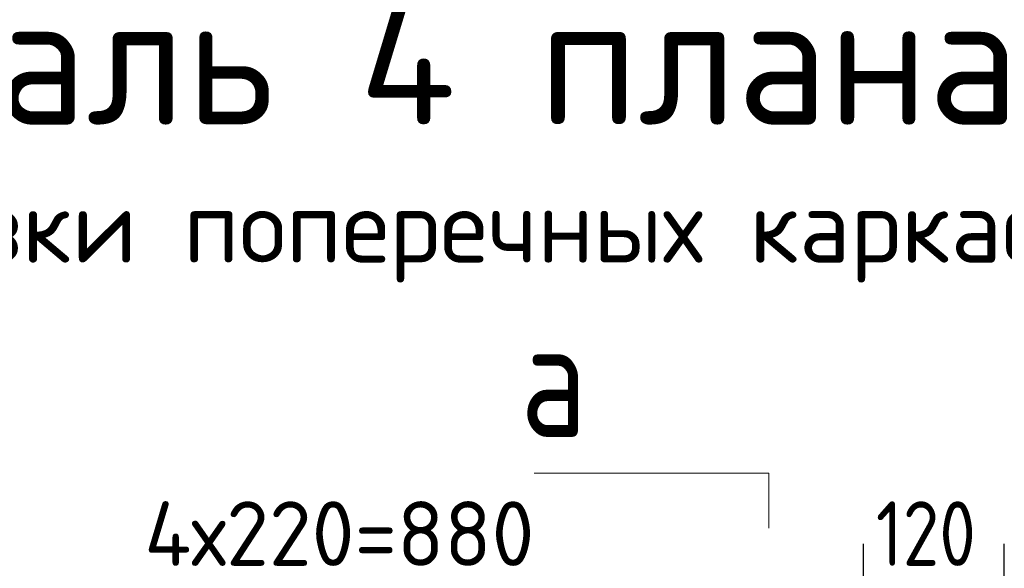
# Model space of a CAD drawing. Header units: millimetres. Extents: x 0 to 50400, y 0 to 35640.
# Tile 36 of 52: x 8130 to 12159, y 24367 to 26610. Entities that reach past the tile are written whole.
import ezdxf

# ---------------------------------------------------------------- set-up
doc = ezdxf.new("R2010")
doc.units = ezdxf.units.MM
doc.layers.add('Standard', color=7, linetype='Continuous', lineweight=25)
doc.layers.add('Текст_ общее', color=7, linetype='Continuous', lineweight=25)
doc.styles.add('ISOCPEUR', font='txt')

msp = doc.modelspace()

# ---------------------------------------------------------------- linework, layer by layer
at = {"layer": 'Standard', "color": 251, "linetype": 'Continuous', "lineweight": -3, "true_color": 0x656565, "transparency": 33554687}
for p, q in [((11583.1, 24317.1), (11583.1, 24467.1)), ((12159.1, 24317.1), (12159.1, 24467.1))]:
    msp.add_line(p, q, dxfattribs=at)
at = {"layer": 'Standard', "color": 7, "linetype": 'Continuous', "lineweight": 13, "transparency": 33554687}
for points in [[(10234.8, 24756.5), (11194.8, 24756.5), (11194.8, 24530.9)], [(10234.8, 24756.5), (10839.6, 24756.5), (11194.8, 24756.5)]]:
    msp.add_lwpolyline(points, dxfattribs=at)

# ---------------------------------------------------------------- texts
at = {"layer": 'Standard', "color": 7, "linetype": 'Continuous', "lineweight": 35, "transparency": 33554687, "insert": (10179.6, 24904.5), "char_height": 480, "width": 575.739, "attachment_point": 7, "style": 'ISOCPEUR'}
msp.add_mtext('\\W0.80;а', dxfattribs=at)
at = {"layer": 'Standard', "color": 7, "linetype": 'Continuous', "lineweight": 25, "transparency": 33554687, "char_height": 264, "attachment_point": 7, "style": 'ISOCPEUR'}
for s, insert, width in [('\\W0.97;4х220=880', (8639.5, 24377.1), 1816.231), ('\\W0.83;120', (11633.5, 24377.1), 610.286)]:
    msp.add_mtext(s, dxfattribs=dict(at, insert=insert, width=width))
at = {"layer": 'Текст_ общее', "color": 7, "linetype": 'Continuous', "lineweight": 50, "transparency": 33554687, "attachment_point": 7, "style": 'ISOCPEUR'}
for s, insert, char_height, width in [('\\W0.98;  Деталь 4 плана', (6163.9, 26069.9), 540, 6526.913), ('\\W0.99;(схема установки поперечных каркасов)', (5497.9, 25535.3), 300, 7794.577)]:
    msp.add_mtext(s, dxfattribs=dict(at, insert=insert, char_height=char_height, width=width))

doc.saveas('drawing.dxf')
